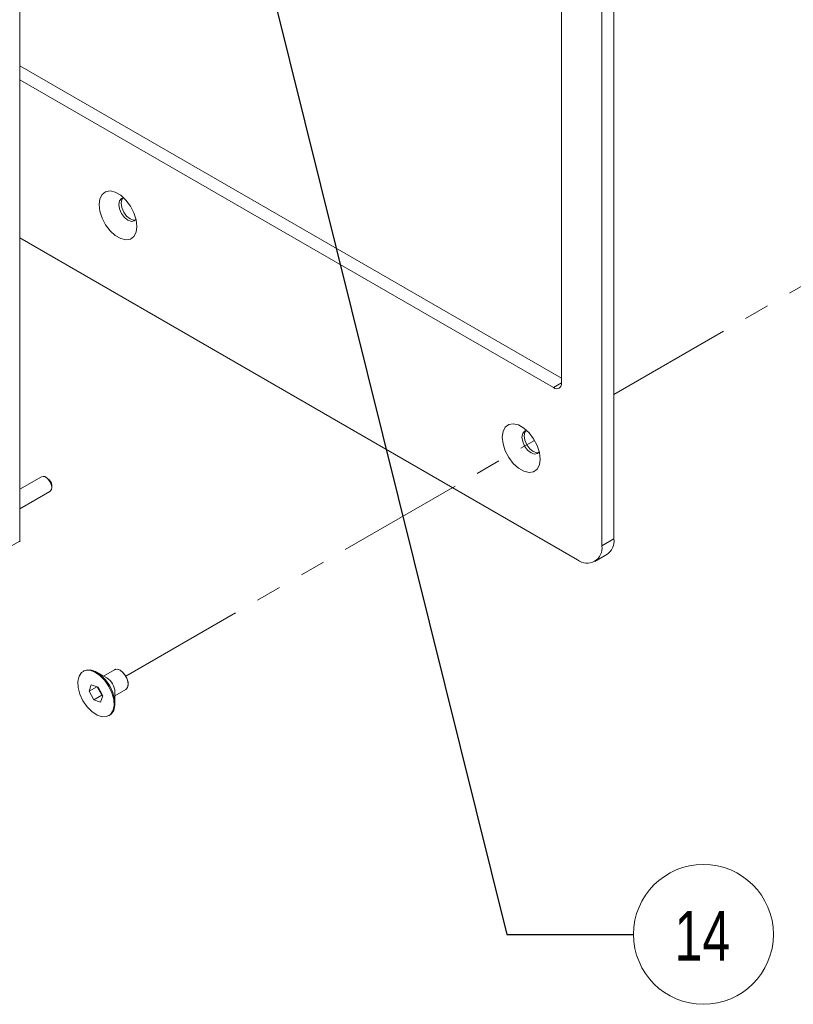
# Paper-space layout 'Sheet2' of a CAD drawing. Header units: millimetres. Extents: x 0 to 420, y 0 to 297.
# Tile 9 of 36: x 76 to 115, y 51 to 101. Entities that reach past the tile are written whole.
import ezdxf

# ---------------------------------------------------------------- set-up
doc = ezdxf.new("R2010")
doc.units = ezdxf.units.MM
doc.linetypes.add('PHANTOM', pattern=[12.7, 6.35, -1.27, 1.27, -1.27, 1.27, -1.27])
doc.styles.add('SLDTEXTSTYLE0', font='TXT', dxfattribs={"width": 0.75})
doc.dimstyles.new('SLDDIMSTYLE3', dxfattribs={"dimtxt": 0.18, "dimasz": 3, "dimexe": 0, "dimexo": 0.0625, "dimgap": 0, "dimtad": 0, "dimtih": 1, "dimtoh": 1, "dimdec": 0, "dimrnd": 1e-09, "dimzin": 0, "dimdsep": 46, "dimtxsty": 'Standard', "dimsah": 1, "dimcen": 0.09, "dimadec": 0, "dimazin": 0, "dimtfac": 3, "dimtdec": 0, "dimtofl": 0, "dimtmove": 0, "dimatfit": 3, "dimfxl": 1, "dimfrac": 2, "dimtolj": 1, "dimtzin": 0, "dimarcsym": 0})

# ---------------------------------------------------------------- blocks, each defined once
blk = doc.blocks.new('SW_NOTE_33')
at = {"color": 0, "linetype": 'Continuous', "lineweight": 0}
blk.add_circle((3.506, 0), 3.506, dxfattribs=at)
at = {"color": 0, "linetype": 'Continuous', "lineweight": 0, "insert": (3.456, 1.176), "char_height": 2.5, "attachment_point": 2, "style": 'SLDTEXTSTYLE0'}
blk.add_mtext('14', dxfattribs=at)

psp = doc.layouts.new('Sheet2')

# ---------------------------------------------------------------- linework, layer by layer
at = {"color": 7, "linetype": 'Continuous', "lineweight": 15}
for p, q in [((105.179, 74.432), (105.179, 122.958)), ((105.785, 74.782), (105.785, 123.308)), ((103.159, 82.598), (103.159, 117.126)), ((76.021, 74.667), (76.021, 108.463)), ((76.021, 98.497), (103.159, 82.831)), ((76.021, 97.797), (102.755, 82.364)), ((76.021, 89.865), (103.967, 73.732)), ((77.095, 77.895), (76.021, 77.275)), ((77.41, 77.816), (77.309, 77.874)), ((76.021, 76.286), (77.524, 77.153)), ((77.612, 77.349), (77.612, 77.466)), ((105.179, 74.432), (105.785, 74.782)), ((104.824, 73.648), (105.43, 73.997)), ((79.227, 68.166), (79.187, 68.143)), ((80.756, 68.224), (80.207, 67.908)), ((80.375, 67.811), (79.87, 68.103)), ((79.597, 67.466), (79.487, 67.146)), ((79.877, 67.371), (79.487, 67.146)), ((79.487, 67.146), (79.719, 66.71)), ((79.939, 67.35), (79.597, 67.466)), ((79.899, 67.363), (80.123, 66.943)), ((80.172, 66.913), (79.939, 67.35)), ((80.779, 66.918), (81.327, 67.235)), ((80.123, 66.943), (79.719, 66.71)), ((79.719, 66.71), (80.062, 66.594)), ((80.062, 66.594), (80.172, 66.913)), ((80.123, 66.943), (80.164, 66.929)), ((80.779, 66.528), (80.779, 67.111)), ((80.472, 65.916), (80.513, 65.94))]:
    psp.add_line(p, q, dxfattribs=at)
at = {"color": 7, "linetype": 'PHANTOM', "lineweight": 0}
for p, q in [((105.785, 82.014), (145.911, 105.178)), ((81.327, 67.894), (101.81, 79.719))]:
    psp.add_line(p, q, dxfattribs=at)
at = {"color": 8, "linetype": 'Continuous', "lineweight": 15}
psp.add_line((102.755, 82.364), (103.159, 82.598), dxfattribs=at)
at = {"color": 7, "linetype": 'Continuous', "lineweight": 15, "flags": 128}
for points in [[(81.885, 90.446), (81.847, 90.777), (81.734, 91.126), (81.557, 91.464), (81.33, 91.764), (81.071, 92.002), (80.8, 92.158), (80.541, 92.219), (80.314, 92.182), (80.137, 92.048), (80.025, 91.829), (79.986, 91.542), (80.025, 91.211), (80.137, 90.863), (80.314, 90.525), (80.541, 90.225), (80.8, 89.987), (81.071, 89.831), (81.33, 89.769), (81.557, 89.807), (81.734, 89.94), (81.847, 90.159), (81.885, 90.446)], [(81.23, 91.867), (81.109, 91.837), (81.011, 91.723), (80.976, 91.542), (81.011, 91.322), (81.109, 91.094), (81.257, 90.895), (81.431, 90.755), (81.605, 90.695), (81.752, 90.723), (81.838, 90.813)], [(81.17, 91.86), (81.122, 91.787), (81.087, 91.607), (81.122, 91.386), (81.22, 91.159), (81.368, 90.96), (81.542, 90.819), (81.716, 90.759), (81.803, 90.764)], [(102.088, 78.783), (102.05, 79.114), (101.937, 79.463), (101.76, 79.801), (101.533, 80.101), (101.274, 80.339), (101.004, 80.495), (100.744, 80.556), (100.517, 80.519), (100.34, 80.385), (100.228, 80.166), (100.189, 79.879), (100.228, 79.548), (100.34, 79.2), (100.517, 78.862), (100.744, 78.562), (101.004, 78.324), (101.274, 78.168), (101.533, 78.106), (101.76, 78.144), (101.937, 78.277), (102.05, 78.496), (102.088, 78.783)], [(101.433, 80.204), (101.312, 80.174), (101.214, 80.06), (101.179, 79.879), (101.214, 79.659), (101.312, 79.431), (101.46, 79.232), (101.634, 79.092), (101.808, 79.032), (101.955, 79.06), (102.041, 79.15)], [(101.373, 80.197), (101.325, 80.124), (101.29, 79.944), (101.325, 79.723), (101.423, 79.496), (101.571, 79.297), (101.745, 79.156), (101.919, 79.096), (102.006, 79.101)], [(77.524, 77.153), (77.542, 77.166), (77.598, 77.253), (77.611, 77.381), (77.578, 77.532), (77.504, 77.681), (77.4, 77.806)], [(74.58, 73.888), (75.293, 74.274), (76.021, 74.667)], [(78.939, 67.332), (79.027, 67), (79.18, 66.67), (79.385, 66.37), (79.627, 66.123), (79.884, 65.95), (80.138, 65.864), (80.366, 65.873), (80.551, 65.975), (80.678, 66.163), (80.735, 66.42), (80.72, 66.728), (80.632, 67.06), (80.479, 67.389), (80.274, 67.689), (80.032, 67.936), (79.774, 68.109), (79.521, 68.195), (79.292, 68.187), (79.107, 68.085), (78.981, 67.897), (78.923, 67.639), (78.939, 67.332)], [(80.513, 65.94), (80.592, 65.998), (80.718, 66.186), (80.776, 66.444), (80.76, 66.751), (80.672, 67.083), (80.519, 67.412), (80.314, 67.712), (80.073, 67.959), (79.815, 68.133), (79.561, 68.219), (79.333, 68.21), (79.227, 68.166)], [(81.327, 67.235), (81.379, 67.278), (81.438, 67.413), (81.437, 67.595), (81.376, 67.798), (81.264, 67.991), (81.118, 68.144), (80.96, 68.234), (80.815, 68.247), (80.756, 68.224)]]:
    psp.add_lwpolyline(points, dxfattribs=at)
at = {"color": 7, "linetype": 'PHANTOM', "lineweight": 0, "flags": 128}
for points in [[(81.446, 67.496), (81.415, 67.693), (81.327, 67.894), (81.196, 68.071), (81.042, 68.196), (80.887, 68.25), (80.756, 68.224)], [(81.327, 67.235), (81.327, 67.235), (81.415, 67.335), (81.446, 67.496)]]:
    psp.add_lwpolyline(points, dxfattribs=at)
at = {"color": 7, "linetype": 'Continuous', "lineweight": 15}
for centre, radius, start, end in [((102.913, 82.558), 0.25, 230.7967, 9.214), ((77.187, 77.644), 0.268, 37.2771, 110.0201), ((77.185, 77.453), 0.427, 1.7925, 58.2021), ((104.97, 74.678), 0.822, 304.0564, 7.2558), ((104.44, 74.313), 0.749, 230.7967, 9.214), ((79.921, 67.083), 0.858, 1.9117, 58.0829)]:
    psp.add_arc(centre, radius, start, end, dxfattribs=at)
psp.add_open_spline([(76.021, 74.667), (76.021, 74.662), (76.02, 74.653), (76.015, 74.644), (76.01, 74.642), (76.009, 74.642)], degree=3, knots=[0, 0, 0, 0, 0.434154, 0.868311, 1, 1, 1, 1], dxfattribs=at)

# ---------------------------------------------------------------- block references
at = {"color": 7, "linetype": 'Continuous', "lineweight": 0}
psp.add_blockref('SW_NOTE_33', (106.767, 54.96), dxfattribs=at)

# ---------------------------------------------------------------- leaders
psp.add_leader([(85.142, 116.4), (100.417, 54.96), (106.767, 54.96)], dimstyle='SLDDIMSTYLE3', dxfattribs=at)

doc.saveas('drawing.dxf')
